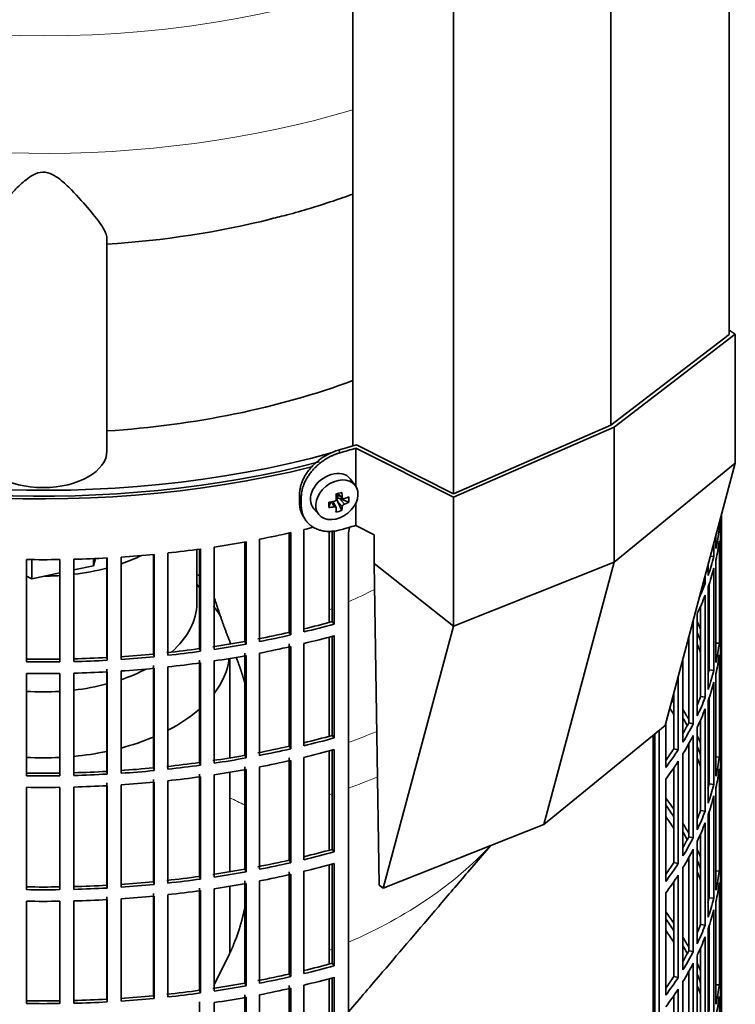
# Model space of a CAD drawing. Header units: millimetres. Extents: x 431 to 1322, y -2196 to 1777.
# Tile 7 of 31: x 1168 to 1319, y -1992 to -1783. Entities that reach past the tile are written whole.
import ezdxf

# ---------------------------------------------------------------- set-up
doc = ezdxf.new("R2010")
doc.units = ezdxf.units.MM
for name, color, linetype in [('M5X8_UNI7687', 7, 'Continuous'), ('MID_344-5', 7, 'Continuous'), ('VSI184-254_GIUNT', 7, 'Continuous'), ('VSI344-454_FILTR', 7, 'Continuous'), ('VSI344-454_SUPPO', 7, 'Continuous'), ('VSI344-454_TERMI', 7, 'Continuous'), ('VSI344_DIFFUSORE', 7, 'Continuous')]:
    doc.layers.add(name, color=color, linetype=linetype)

# ---------------------------------------------------------------- blocks, each defined once
blk = doc.blocks.new('SE4')
at = {"layer": 'M5X8_UNI7687', "color": 7, "linetype": 'Continuous', "lineweight": 35}
for p, q in [((1238.99, -1881.99), (1237.99, -1880.64)), ((1235.18, -1883.71), (1236.35, -1884.71)), ((1235.26, -1883.77), (1235.26, -1884.65)), ((1233.39, -1886.66), (1233.75, -1885.48)), ((1234.92, -1886.65), (1234.22, -1885.4)), ((1236.14, -1887.26), (1235.23, -1885.29)), ((1237.63, -1885.52), (1235.68, -1884.76)), ((1230.22, -1886.92), (1231.32, -1888.18))]:
    blk.add_line(p, q, dxfattribs=at)
at = {"layer": 'M5X8_UNI7687', "color": 4, "linetype": 'Continuous', "lineweight": 9}
for p, q in [((1235.31, -1883.67), (1236.24, -1884.47)), ((1234.5, -1886.5), (1233.91, -1885.45)), ((1236.24, -1886.44), (1235.23, -1885.29)), ((1235.68, -1884.76), (1236.69, -1885.91))]:
    blk.add_line(p, q, dxfattribs=at)
at = {"layer": 'M5X8_UNI7687', "color": 7, "linetype": 'Continuous', "lineweight": 35}
for centre, major_axis, ratio, start_param, end_param in [((1234.03, -1883.69), (3.89, 3.14), 0.739997, 0, 3.172175), ((1234.03, -1883.69), (3.89, 3.14), 0.739997, 6.252603, 6.283185), ((1232.35, -1884.11), (8.97, 2.29), 0.035701, -1.293098, -1.143406), ((1231.56, -1880.42), (2.06, -9.79), 0.279258, 1.046834, 1.161394), ((1231.28, -1880.49), (3.16, -9.49), 0.408248, 1.007206, 1.121766), ((1231.42, -1880.58), (9.99, 0.43), 0.510658, -1.036687, -0.922127), ((1229.57, -1882.35), (6.65, -6.44), 0.71261, 0.529363, 0.679055), ((1231.42, -1880.58), (9.99, 0.43), 0.510658, -1.393505, -1.278945), ((1235.12, -1880.86), (-1.01, -9.2), 0.152739, -1.021742, -0.87205), ((1231.42, -1880.33), (9.99, -0.48), 0.639648, -1.340934, -1.226375), ((1235.49, -1884.95), (0.391, 0.312), 0.744948, 1.56038, 2.087178), ((1235.69, -1885.17), (-0.449, 0.845), 0.482969, 0.934611, 1.452812), ((1235.69, -1885.17), (-0.837, 0.408), 0.40333, 4.914112, 5.432313), ((1231.28, -1880.49), (3.16, -9.49), 0.408248, 0.650389, 0.764948), ((1231.42, -1880.33), (9.99, -0.48), 0.639648, -0.984117, -0.869557), ((1231.56, -1880.42), (2.06, -9.79), 0.279258, 0.690017, 0.804576), ((1232.35, -1879.1), (7.61, -5.28), 0.901051, 5.557555, 5.707247)]:
    blk.add_ellipse(centre, major_axis=major_axis, ratio=ratio, start_param=start_param, end_param=end_param, dxfattribs=at)
blk.add_ellipse((1235.09, -1885), major_axis=(-3.84, -3.1), ratio=0.739997, dxfattribs=at)
for points in [[(1236.24, -1884.47), (1236.24, -1884.49), (1236.24, -1884.51), (1236.25, -1884.55), (1236.27, -1884.59), (1236.28, -1884.62), (1236.3, -1884.66), (1236.33, -1884.69), (1236.35, -1884.71), (1236.38, -1884.73), (1236.42, -1884.75), (1236.45, -1884.77), (1236.49, -1884.77), (1236.53, -1884.78), (1236.57, -1884.78), (1236.61, -1884.78), (1236.65, -1884.77), (1236.68, -1884.76), (1236.69, -1884.76)], [(1234.5, -1885.34), (1234.52, -1885.34), (1234.55, -1885.33), (1234.6, -1885.32), (1234.64, -1885.3), (1234.68, -1885.28), (1234.72, -1885.25), (1234.76, -1885.22), (1234.8, -1885.19), (1234.83, -1885.15), (1234.86, -1885.11), (1234.89, -1885.07), (1234.91, -1885.03), (1234.93, -1884.99), (1234.94, -1884.95), (1234.95, -1884.91), (1234.95, -1884.86), (1234.95, -1884.83), (1234.95, -1884.82)], [(1234.95, -1886.79), (1234.95, -1886.78), (1234.95, -1886.75), (1234.95, -1886.72), (1234.94, -1886.68), (1234.93, -1886.65), (1234.91, -1886.63), (1234.89, -1886.6), (1234.86, -1886.57), (1234.83, -1886.55), (1234.8, -1886.53), (1234.76, -1886.52), (1234.72, -1886.51), (1234.68, -1886.5), (1234.64, -1886.5), (1234.6, -1886.49), (1234.55, -1886.5), (1234.52, -1886.5), (1234.5, -1886.5)], [(1236.69, -1885.91), (1236.68, -1885.92), (1236.65, -1885.93), (1236.61, -1885.95), (1236.57, -1885.98), (1236.53, -1886), (1236.49, -1886.03), (1236.45, -1886.06), (1236.42, -1886.1), (1236.38, -1886.13), (1236.35, -1886.17), (1236.33, -1886.21), (1236.3, -1886.25), (1236.28, -1886.29), (1236.27, -1886.33), (1236.25, -1886.36), (1236.24, -1886.4), (1236.24, -1886.43), (1236.24, -1886.44)]]:
    blk.add_open_spline(points, degree=3, dxfattribs=at)
at = {"layer": 'MID_344-5', "color": 7, "linetype": 'Continuous', "lineweight": 35}
for p, q in [((1318.09, -1850.04), (1318.09, -967.55)), ((1293.03, -1869.24), (1293.03, -986.51)), ((1238.48, -990.83), (1238.48, -1873.63)), ((1259.77, -1883.71), (1259.77, -1000.98))]:
    blk.add_line(p, q, dxfattribs=at)
at = {"layer": 'VSI184-254_GIUNT', "color": 7, "linetype": 'Continuous', "lineweight": 35}
for p, q in [((1205.46, -1906.88), (1205.46, -1895.52)), ((1206.02, -1903.6), (1205.46, -1902.87)), ((1212.46, -1939.59), (1212.46, -1918.55)), ((1212.46, -1963.68), (1212.46, -1942.64)), ((1212.46, -1980.74), (1212.46, -1966.73))]:
    blk.add_line(p, q, dxfattribs=at)
for centre, major_axis, start_param, end_param in [((1172.96, -1882.38), (-32.5, 0), -4.180525, -4.017085), ((1172.96, -1882.38), (-32.5, 0), 1.577864, 1.67924), ((1172.96, -1882.38), (-32.5, 0), 1.772095, 1.997343), ((1172.96, -1906.88), (-32.5, 0), 2.557531, 3.141593), ((1172.96, -1916.78), (39.5, 0), 0.310962, 0.420534), ((1172.96, -1916.78), (39.5, 0), 5.869049, 6.204321), ((1172.96, -1906.88), (-32.5, 0), -4.180525, -3.976979), ((1172.96, -1906.88), (-32.5, 0), 1.772095, 1.997343), ((1172.96, -1906.88), (-32.5, 0), 1.462353, 1.67924), ((1172.96, -1916.78), (39.5, 0), -0.839288, -0.579133), ((1172.96, -1916.78), (39.5, 0), -1.14036, -0.9396), ((1172.96, -1916.78), (39.5, 0), 4.877649, 5.059742), ((1172.96, -1916.78), (39.5, 0), 4.62322, 4.801558)]:
    blk.add_ellipse(centre, major_axis=major_axis, ratio=0.57735, start_param=start_param, end_param=end_param, dxfattribs=at)
at = {"layer": 'VSI344-454_FILTR', "color": 7, "linetype": 'Continuous', "lineweight": 35}
for p, q in [((1229.74, -1878.05), (1229.74, -1878.05)), ((1316.46, -2034.66), (1316.46, -1888.16)), ((1316.46, -1909.58), (1316.46, -1888.19)), ((1316, -1891.27), (1316, -1889.89)), ((1316.21, -1889.55), (1316.21, -1889.11)), ((1224.99, -1913.05), (1224.99, -1892.03)), ((1225.33, -1913.59), (1225.33, -1891.95)), ((1228.1, -1912.95), (1228.1, -1891.31)), ((1234.12, -1910.77), (1234.12, -1891.53)), ((1234.53, -1911.29), (1234.53, -1891.49)), ((1237.55, -2113.54), (1237.55, -1892.27)), ((1315.27, -1895.31), (1315.27, -1892.63)), ((1315.64, -1891.25), (1316, -1891.27)), ((1316.21, -1913.64), (1316.21, -1892)), ((1215.61, -1914.96), (1215.61, -1893.92)), ((1215.89, -1915.51), (1215.89, -1893.88)), ((1218.72, -1914.98), (1218.72, -1893.34)), ((1314.85, -1897.01), (1314.85, -1894.18)), ((1316, -1915.35), (1316, -1893.72)), ((1196.27, -1917.62), (1196.27, -1896.57)), ((1196.41, -1918.19), (1196.41, -1896.55)), ((1199.35, -1917.89), (1199.35, -1896.26)), ((1206.02, -1916.48), (1206.02, -1895.44)), ((1206.23, -1917.05), (1206.23, -1895.41)), ((1209.12, -1916.63), (1209.12, -1894.99)), ((1314.11, -1896.94), (1314.85, -1897.01)), ((1169.45, -1919.28), (1169.45, -1897.64)), ((1176.48, -1919.28), (1176.48, -1897.64)), ((1179.46, -1919.22), (1179.46, -1897.58)), ((1186.41, -1918.36), (1186.41, -1897.3)), ((1186.48, -1918.94), (1186.48, -1897.3)), ((1189.45, -1918.76), (1189.45, -1897.12)), ((1313.63, -1901.01), (1313.63, -1898.74)), ((1315.27, -1919.39), (1315.27, -1897.76)), ((1313.01, -1902.7), (1313.01, -1901.05)), ((1314.85, -1921.1), (1314.85, -1899.46)), ((1312.59, -1902.64), (1313.01, -1902.7)), ((1313.87, -1921), (1313.87, -1902.77)), ((1313.01, -1926.78), (1313.01, -1905.15)), ((1313.63, -1925.1), (1313.63, -1903.46)), ((1311.31, -1930.72), (1311.31, -1909.09)), ((1312.04, -1926.64), (1312.04, -1907.49)), ((1234.12, -1910.77), (1234.53, -1911.29)), ((1310.49, -1932.38), (1310.49, -1910.74)), ((1316.21, -1909.57), (1316.46, -1909.58)), ((1224.99, -1913.05), (1225.33, -1913.59)), ((1316.46, -1933.66), (1316.46, -1912.03)), ((1215.61, -1914.96), (1215.89, -1915.51)), ((1224.99, -1937.13), (1224.99, -1915.5)), ((1228.1, -1937.03), (1228.1, -1915.4)), ((1234.12, -1934.85), (1234.12, -1913.85)), ((1234.53, -1935.38), (1234.53, -1913.74)), ((1309.53, -1932.2), (1309.53, -1914.02)), ((1315.27, -1915.31), (1316, -1915.35)), ((1196.27, -1917.62), (1196.41, -1918.19)), ((1206.02, -1916.48), (1206.23, -1917.05)), ((1215.61, -1939.04), (1215.61, -1917.41)), ((1218.72, -1939.07), (1218.72, -1917.43)), ((1225.33, -1937.68), (1225.33, -1916.04)), ((1316, -1939.44), (1316, -1917.8)), ((1316.21, -1937.72), (1316.21, -1916.08)), ((1186.41, -1918.36), (1186.48, -1918.94)), ((1206.02, -1940.57), (1206.02, -1918.93)), ((1206.23, -1941.14), (1206.23, -1919.5)), ((1209.12, -1940.72), (1209.12, -1919.08)), ((1215.89, -1939.6), (1215.89, -1917.96)), ((1308.31, -1936.24), (1308.31, -1918.58)), ((1169.45, -1943.37), (1169.45, -1921.73)), ((1176.48, -1943.37), (1176.48, -1921.73)), ((1179.46, -1943.31), (1179.46, -1921.67)), ((1186.41, -1942.45), (1186.41, -1920.81)), ((1186.48, -1943.02), (1186.48, -1921.39)), ((1189.45, -1942.84), (1189.45, -1921.21)), ((1196.27, -1941.71), (1196.27, -1920.07)), ((1196.41, -1942.28), (1196.41, -1920.64)), ((1199.35, -1941.98), (1199.35, -1920.34)), ((1313.87, -1921), (1314.85, -1921.1)), ((1315.27, -1943.48), (1315.27, -1921.84)), ((1307.29, -1937.86), (1307.29, -1922.39)), ((1314.85, -1945.19), (1314.85, -1923.55)), ((1306.36, -1937.64), (1306.36, -1925.85)), ((1312.04, -1926.64), (1313.01, -1926.78)), ((1313.63, -1949.18), (1313.63, -1927.55)), ((1313.87, -1945.08), (1313.87, -1926.86)), ((1313.01, -1950.87), (1313.01, -1929.23)), ((1304.66, -1941.62), (1304.66, -1932.23)), ((1309.53, -1932.2), (1310.49, -1932.38)), ((1312.04, -1950.73), (1312.04, -1931.58)), ((1302.37, -2074), (1302.37, -1934.49)), ((1303.28, -2074.25), (1303.28, -1933.75)), ((1311.31, -1954.81), (1311.31, -1933.17)), ((1316.21, -1933.66), (1316.46, -1933.66)), ((1234.12, -1934.85), (1234.53, -1935.38)), ((1309.53, -1956.29), (1309.53, -1936.6)), ((1310.49, -1956.47), (1310.49, -1934.83)), ((1316.46, -1957.75), (1316.46, -1936.11)), ((1224.99, -1937.13), (1225.33, -1937.68)), ((1234.12, -1958.94), (1234.12, -1937.94)), ((1234.53, -1959.47), (1234.53, -1937.83)), ((1306.36, -1937.64), (1307.29, -1937.86)), ((1206.02, -1940.57), (1206.23, -1941.14)), ((1215.61, -1939.04), (1215.89, -1939.6)), ((1224.99, -1961.22), (1224.99, -1939.58)), ((1225.33, -1961.76), (1225.33, -1940.13)), ((1228.1, -1961.12), (1228.1, -1939.48)), ((1307.29, -1961.95), (1307.29, -1940.31)), ((1308.31, -1960.33), (1308.31, -1938.69)), ((1315.27, -1939.4), (1316, -1939.44)), ((1316.21, -1961.81), (1316.21, -1940.17)), ((1186.41, -1942.45), (1186.48, -1943.02)), ((1196.27, -1941.71), (1196.41, -1942.28)), ((1215.61, -1963.13), (1215.61, -1941.49)), ((1215.89, -1963.69), (1215.89, -1942.05)), ((1218.72, -1963.15), (1218.72, -1941.52)), ((1306.36, -1961.73), (1306.36, -1941.7)), ((1316, -1963.53), (1316, -1941.89)), ((1186.41, -1966.53), (1186.41, -1944.9)), ((1196.27, -1965.79), (1196.27, -1944.16)), ((1196.41, -1966.37), (1196.41, -1944.73)), ((1199.35, -1966.07), (1199.35, -1944.43)), ((1206.02, -1964.66), (1206.02, -1943.02)), ((1206.23, -1965.22), (1206.23, -1943.58)), ((1209.12, -1964.81), (1209.12, -1943.17)), ((1304.66, -1965.71), (1304.66, -1944.07)), ((1169.45, -1967.45), (1169.45, -1945.82)), ((1176.48, -1967.45), (1176.48, -1945.82)), ((1179.46, -1967.39), (1179.46, -1945.76)), ((1186.48, -1967.11), (1186.48, -1945.47)), ((1189.45, -1966.93), (1189.45, -1945.29)), ((1313.87, -1945.08), (1314.85, -1945.19)), ((1315.27, -1967.57), (1315.27, -1945.93)), ((1314.85, -1969.27), (1314.85, -1947.63)), ((1312.04, -1950.73), (1313.01, -1950.87)), ((1313.87, -1969.17), (1313.87, -1950.94)), ((1313.63, -1973.27), (1313.63, -1951.63)), ((1313.01, -1974.96), (1313.01, -1953.32)), ((1309.53, -1956.29), (1310.49, -1956.47)), ((1311.31, -1978.9), (1311.31, -1957.26)), ((1312.04, -1974.82), (1312.04, -1955.67)), ((1234.12, -1958.94), (1234.53, -1959.47)), ((1310.49, -1980.55), (1310.49, -1958.92)), ((1316.21, -1957.75), (1316.46, -1957.75)), ((1224.99, -1961.22), (1225.33, -1961.76)), ((1309.53, -1980.37), (1309.53, -1960.69)), ((1316.46, -1981.84), (1316.46, -1960.2)), ((1215.61, -1963.13), (1215.89, -1963.69)), ((1224.99, -1985.31), (1224.99, -1963.67)), ((1228.1, -1985.21), (1228.1, -1963.57)), ((1234.12, -1983.03), (1234.12, -1962.03)), ((1234.53, -1983.55), (1234.53, -1961.92)), ((1306.36, -1961.73), (1307.29, -1961.95)), ((1308.31, -1984.41), (1308.31, -1962.78)), ((1315.27, -1963.48), (1316, -1963.53)), ((1206.02, -1964.66), (1206.23, -1965.22)), ((1215.61, -1987.22), (1215.61, -1965.58)), ((1218.72, -1987.24), (1218.72, -1965.6)), ((1225.33, -1985.85), (1225.33, -1964.21)), ((1307.29, -1986.03), (1307.29, -1964.4)), ((1316.21, -1985.9), (1316.21, -1964.26)), ((1186.41, -1966.53), (1186.48, -1967.11)), ((1196.27, -1965.79), (1196.41, -1966.37)), ((1206.02, -1988.74), (1206.02, -1967.11)), ((1206.23, -1989.31), (1206.23, -1967.67)), ((1209.12, -1988.89), (1209.12, -1967.25)), ((1215.89, -1987.77), (1215.89, -1966.14)), ((1306.36, -1985.82), (1306.36, -1965.78)), ((1316, -1987.61), (1316, -1965.98)), ((1169.45, -1991.54), (1169.45, -1969.9)), ((1176.48, -1991.54), (1176.48, -1969.9)), ((1179.46, -1991.48), (1179.46, -1969.84)), ((1186.41, -1990.62), (1186.41, -1968.98)), ((1186.48, -1991.2), (1186.48, -1969.56)), ((1189.45, -1991.02), (1189.45, -1969.38)), ((1196.27, -1989.88), (1196.27, -1968.24)), ((1196.41, -1990.45), (1196.41, -1968.81)), ((1199.35, -1990.15), (1199.35, -1968.52)), ((1304.66, -1989.8), (1304.66, -1968.16)), ((1313.87, -1969.17), (1314.85, -1969.27)), ((1314.85, -1993.36), (1314.85, -1971.72)), ((1315.27, -1991.65), (1315.27, -1970.02)), ((1312.04, -1974.82), (1313.01, -1974.96)), ((1313.63, -1997.36), (1313.63, -1975.72)), ((1313.87, -1993.26), (1313.87, -1975.03)), ((1313.01, -1999.04), (1313.01, -1977.41)), ((1312.04, -1998.9), (1312.04, -1979.75)), ((1309.53, -1980.37), (1310.49, -1980.55)), ((1311.31, -2002.98), (1311.31, -1981.35)), ((1316.21, -1981.83), (1316.46, -1981.84)), ((1234.12, -1983.03), (1234.53, -1983.55)), ((1310.49, -2004.64), (1310.49, -1983)), ((1316.46, -2005.92), (1316.46, -1984.29)), ((1224.99, -1985.31), (1225.33, -1985.85)), ((1234.12, -2007.11), (1234.12, -1986.11)), ((1234.53, -2007.64), (1234.53, -1986)), ((1306.36, -1985.82), (1307.29, -1986.03)), ((1309.53, -2004.46), (1309.53, -1984.77)), ((1215.61, -1987.22), (1215.89, -1987.77)), ((1224.99, -2009.39), (1224.99, -1987.76)), ((1225.33, -2009.94), (1225.33, -1988.3)), ((1228.1, -2009.29), (1228.1, -1987.66)), ((1307.29, -2010.12), (1307.29, -1988.48)), ((1308.31, -2008.5), (1308.31, -1986.86)), ((1315.27, -1987.57), (1316, -1987.61)), ((1316.21, -2009.98), (1316.21, -1988.34)), ((1186.41, -1990.62), (1186.48, -1991.2)), ((1196.27, -1989.88), (1196.41, -1990.45)), ((1206.02, -1988.74), (1206.23, -1989.31)), ((1215.61, -2011.3), (1215.61, -1989.67)), ((1215.89, -2011.86), (1215.89, -1990.22)), ((1218.72, -2011.33), (1218.72, -1989.69)), ((1306.36, -2009.9), (1306.36, -1989.87)), ((1316, -2011.7), (1316, -1990.06)), ((1206.02, -2012.83), (1206.02, -1991.19)), ((1209.12, -2012.98), (1209.12, -1991.34))]:
    blk.add_line(p, q, dxfattribs=at)
for centre, radius, start, end in [((1172.96, -1649.17), 248.5, 269.189, 270.811), ((1172.96, -1671.96), 246.77, 269.1833, 270.8167), ((1172.96, -1670.81), 248.5, 269.189, 270.811), ((1172.96, -1673.26), 248.5, 269.189, 270.811), ((1172.96, -1696.05), 246.77, 269.1833, 270.8167), ((1172.96, -1694.89), 248.5, 269.189, 270.811), ((1172.96, -1697.34), 248.5, 269.189, 270.811), ((1172.96, -1720.13), 246.77, 269.1833, 270.8167), ((1172.96, -1718.98), 248.5, 269.189, 270.811), ((1172.96, -1721.43), 248.5, 269.189, 270.811), ((1172.96, -1744.22), 246.77, 269.1833, 270.8167), ((1172.96, -1743.07), 248.5, 269.189, 270.811)]:
    blk.add_arc(centre, radius, start, end, dxfattribs=at)
for centre, major_axis, start_param, end_param in [((1172.96, -1801.96), (143.5, 0), 2.974441, 5.119162), ((1172.96, -1801.96), (142.5, 0), 3.141593, 5.134734), ((1172.96, -1887.08), (143.5, 0), 6.223771, 6.269479), ((1172.96, -1884.63), (143.5, 0), -0.059414, -0.051136), ((1172.96, -1814.82), (143.5, 0), -1.246245, -1.197216), ((1172.96, -1814.82), (143.5, 0), -1.176432, -1.161145), ((1172.96, -1884.63), (143.5, 0), -0.129227, -0.080212), ((1172.96, -1814.82), (143.5, 0), -1.316058, -1.267029), ((1172.96, -1887.08), (143.5, 0), -0.129227, -0.080212), ((1172.96, -1814.82), (143.5, 0), -1.455685, -1.406655), ((1172.96, -1814.82), (143.5, 0), -1.385871, -1.336842), ((1172.96, -1884.63), (143.5, 0), -0.199041, -0.150025), ((1172.96, -1814.82), (143.5, 0), 4.757688, 4.806717), ((1172.96, -1980.98), (142.5, 0), 1.33667, 1.340701), ((1172.96, -1887.08), (143.5, 0), -0.199041, -0.150025), ((1172.96, -1884.63), (143.5, 0), -0.255831, -0.219838), ((1172.96, -1887.08), (143.5, 0), -0.268854, -0.219838), ((1172.96, -1836.46), (142.5, 0), -1.17351, -1.127231), ((1172.96, -1836.46), (143.5, 0), -1.176432, -1.127403), ((1172.96, -1887.08), (143.5, 0), -0.292688, -0.289652), ((1172.96, -1932.8), (143.5, 0), 0.248961, 0.268854), ((1172.96, -1908.72), (143.5, 0), 6.223771, 6.272786), ((1172.96, -1836.46), (142.5, 0), -1.246417, -1.197044), ((1172.96, -1836.46), (143.5, 0), -1.246245, -1.197216), ((1172.96, -1932.8), (142.5, 0), 0.219666, 0.24208), ((1172.96, -1911.17), (143.5, 0), 6.223771, 6.272786), ((1172.96, -1836.46), (142.5, 0), -1.31623, -1.266857), ((1172.96, -1836.46), (143.5, 0), -1.316058, -1.267029), ((1172.96, -1838.91), (143.5, 0), -1.176432, -1.127403), ((1172.96, -1935.25), (142.5, 0), 0.219666, 0.24208), ((1172.96, -1908.72), (143.5, 0), -0.129227, -0.080212), ((1172.96, -1836.46), (142.5, 0), -1.455857, -1.406483), ((1172.96, -1836.46), (142.5, 0), -1.386044, -1.33667), ((1172.96, -1836.46), (143.5, 0), -1.385871, -1.336842), ((1172.96, -1838.91), (143.5, 0), -1.246245, -1.197216), ((1172.96, -1932.8), (143.5, 0), 0.190538, 0.199041), ((1172.96, -1911.17), (143.5, 0), -0.129227, -0.080212), ((1172.96, -1836.46), (142.5, 0), 4.757515, 4.806889), ((1172.96, -1836.46), (143.5, 0), 4.757688, 4.806717), ((1172.96, -1836.46), (143.5, 0), -1.455685, -1.406655), ((1172.96, -1838.91), (143.5, 0), -1.385871, -1.336842), ((1172.96, -1838.91), (143.5, 0), -1.316058, -1.267029), ((1172.96, -1932.8), (142.5, 0), 0.149853, 0.160574), ((1172.96, -1838.91), (143.5, 0), 4.757688, 4.806717), ((1172.96, -1838.91), (143.5, 0), -1.455685, -1.406655), ((1172.96, -1908.72), (142.5, 0), -0.161977, -0.149853), ((1172.96, -1908.72), (143.5, 0), -0.199041, -0.150025), ((1172.96, -1911.17), (143.5, 0), -0.199041, -0.150025), ((1172.96, -1956.89), (142.5, 0), 0.359293, 0.367215), ((1172.96, -1908.72), (142.5, 0), -0.24208, -0.219666), ((1172.96, -1908.72), (143.5, 0), -0.268854, -0.219838), ((1172.96, -1959.34), (142.5, 0), 0.359293, 0.376293), ((1172.96, -1956.89), (143.5, 0), 0.312025, 0.338667), ((1172.96, -1911.17), (143.5, 0), -0.268854, -0.219838), ((1172.96, -1956.89), (142.5, 0), 0.297119, 0.318145), ((1172.96, -1908.72), (142.5, 0), -0.318145, -0.28948), ((1172.96, -1908.72), (143.5, 0), -0.338667, -0.289652), ((1172.96, -1932.8), (143.5, 0), 6.223771, 6.272786), ((1172.96, -1860.54), (142.5, 0), -1.17351, -1.127231), ((1172.96, -1860.54), (143.5, 0), -1.176432, -1.127403), ((1172.96, -1911.17), (143.5, 0), -0.338667, -0.289652), ((1172.96, -1956.89), (143.5, 0), 0.248961, 0.268854), ((1172.96, -1935.25), (143.5, 0), 6.223771, 6.272786), ((1172.96, -1860.54), (142.5, 0), -1.246417, -1.197044), ((1172.96, -1860.54), (143.5, 0), -1.246245, -1.197216), ((1172.96, -1862.99), (143.5, 0), -1.176432, -1.127403), ((1172.96, -1908.72), (142.5, 0), -0.39195, -0.359293), ((1172.96, -1908.72), (143.5, 0), -0.40848, -0.359465), ((1172.96, -1956.89), (142.5, 0), 0.219666, 0.24208), ((1172.96, -1860.54), (142.5, 0), -1.386044, -1.33667), ((1172.96, -1860.54), (142.5, 0), -1.31623, -1.266857), ((1172.96, -1860.54), (143.5, 0), -1.316058, -1.267029), ((1172.96, -1862.99), (143.5, 0), -1.246245, -1.197216), ((1172.96, -1911.17), (143.5, 0), -0.40848, -0.359465), ((1172.96, -1959.34), (142.5, 0), 0.219666, 0.24208), ((1172.96, -1956.89), (143.5, 0), 0.190538, 0.199041), ((1172.96, -1932.8), (143.5, 0), -0.129227, -0.080212), ((1172.96, -1860.54), (142.5, 0), 4.757515, 4.806889), ((1172.96, -1860.54), (142.5, 0), -1.455857, -1.406483), ((1172.96, -1860.54), (143.5, 0), -1.455685, -1.406655), ((1172.96, -1860.54), (143.5, 0), -1.385871, -1.336842), ((1172.96, -1862.99), (143.5, 0), -1.316058, -1.267029), ((1172.96, -1935.25), (143.5, 0), -0.129227, -0.080212), ((1172.96, -1860.54), (143.5, 0), 4.757688, 4.806717), ((1172.96, -1862.99), (143.5, 0), -1.455685, -1.406655), ((1172.96, -1862.99), (143.5, 0), -1.385871, -1.336842), ((1172.96, -1956.89), (142.5, 0), 0.149853, 0.160574), ((1172.96, -1862.99), (143.5, 0), 4.757688, 4.806717), ((1172.96, -1932.8), (142.5, 0), -0.161977, -0.149853), ((1172.96, -1932.8), (143.5, 0), -0.199041, -0.150025), ((1172.96, -1980.98), (143.5, 0), 0.37741, 0.40848), ((1172.96, -1935.25), (143.5, 0), -0.199041, -0.150025), ((1172.96, -1980.98), (142.5, 0), 0.359293, 0.39195), ((1172.96, -1932.8), (142.5, 0), -0.24208, -0.219666), ((1172.96, -1932.8), (143.5, 0), -0.268854, -0.219838), ((1172.96, -1983.43), (142.5, 0), 0.359293, 0.39195), ((1172.96, -1980.98), (143.5, 0), 0.312025, 0.338667), ((1172.96, -1980.98), (142.5, 0), 0.297119, 0.318145), ((1172.96, -1935.25), (143.5, 0), -0.268854, -0.219838), ((1172.96, -1932.8), (142.5, 0), -0.318145, -0.28948), ((1172.96, -1932.8), (143.5, 0), -0.338667, -0.289652), ((1172.96, -1884.63), (142.5, 0), -1.17351, -1.127231), ((1172.96, -1884.63), (143.5, 0), -1.176432, -1.127403), ((1172.96, -1935.25), (143.5, 0), -0.338667, -0.289652), ((1172.96, -1980.98), (143.5, 0), 0.248961, 0.268854), ((1172.96, -1956.89), (143.5, 0), 6.223771, 6.272786), ((1172.96, -1884.63), (142.5, 0), -1.246417, -1.197044), ((1172.96, -1980.98), (142.5, 0), 0.219666, 0.24208), ((1172.96, -1959.34), (143.5, 0), 6.223771, 6.272786), ((1172.96, -1884.63), (142.5, 0), -1.31623, -1.266857), ((1172.96, -1884.63), (143.5, 0), -1.246245, -1.197216), ((1172.96, -1887.08), (143.5, 0), -1.176432, -1.127403), ((1172.96, -1932.8), (142.5, 0), -0.39195, -0.359293), ((1172.96, -1932.8), (143.5, 0), -0.40848, -0.359465), ((1172.96, -1956.89), (143.5, 0), -0.129227, -0.080212), ((1172.96, -1884.63), (142.5, 0), -1.386044, -1.33667), ((1172.96, -1884.63), (143.5, 0), -1.385871, -1.336842), ((1172.96, -1884.63), (143.5, 0), -1.316058, -1.267029), ((1172.96, -1887.08), (143.5, 0), -1.246245, -1.197216), ((1172.96, -1935.25), (143.5, 0), -0.40848, -0.359465), ((1172.96, -1983.43), (142.5, 0), 0.219666, 0.24208), ((1172.96, -1980.98), (143.5, 0), 0.190538, 0.199041), ((1172.96, -1884.63), (142.5, 0), 4.757515, 4.806889), ((1172.96, -1884.63), (143.5, 0), 4.757688, 4.806717), ((1172.96, -1884.63), (142.5, 0), -1.455857, -1.406483), ((1172.96, -1884.63), (143.5, 0), -1.455685, -1.406655), ((1172.96, -1887.08), (143.5, 0), -1.385871, -1.336842), ((1172.96, -1887.08), (143.5, 0), -1.316058, -1.267029), ((1172.96, -1980.98), (142.5, 0), 0.149853, 0.160574), ((1172.96, -1959.34), (143.5, 0), -0.129227, -0.080212), ((1172.96, -1887.08), (143.5, 0), 4.757688, 4.806717), ((1172.96, -1887.08), (143.5, 0), -1.455685, -1.406655), ((1172.96, -1956.89), (142.5, 0), -0.161977, -0.149853), ((1172.96, -1956.89), (143.5, 0), -0.199041, -0.150025), ((1172.96, -1959.34), (143.5, 0), -0.199041, -0.150025), ((1172.96, -2005.06), (143.5, 0), 0.37741, 0.40848), ((1172.96, -2005.06), (142.5, 0), 0.359293, 0.39195), ((1172.96, -2007.51), (142.5, 0), 0.359293, 0.39195), ((1172.96, -1956.89), (142.5, 0), -0.24208, -0.219666), ((1172.96, -1956.89), (143.5, 0), -0.268854, -0.219838), ((1172.96, -2005.06), (143.5, 0), 0.312025, 0.338667), ((1172.96, -1959.34), (143.5, 0), -0.268854, -0.219838), ((1172.96, -2005.06), (142.5, 0), 0.297119, 0.318145), ((1172.96, -1956.89), (142.5, 0), -0.318145, -0.28948), ((1172.96, -1956.89), (143.5, 0), -0.338667, -0.289652), ((1172.96, -1980.98), (143.5, 0), 6.223771, 6.272786), ((1172.96, -1908.72), (142.5, 0), -1.17351, -1.127231), ((1172.96, -1908.72), (143.5, 0), -1.176432, -1.127403), ((1172.96, -1959.34), (143.5, 0), -0.338667, -0.289652), ((1172.96, -2005.06), (143.5, 0), 0.248961, 0.268854), ((1172.96, -1983.43), (143.5, 0), 6.223771, 6.272786), ((1172.96, -1908.72), (142.5, 0), -1.246417, -1.197044), ((1172.96, -1908.72), (143.5, 0), -1.246245, -1.197216), ((1172.96, -1911.17), (143.5, 0), -1.176432, -1.127403), ((1172.96, -1956.89), (142.5, 0), -0.39195, -0.359293), ((1172.96, -1956.89), (143.5, 0), -0.40848, -0.359465), ((1172.96, -2005.06), (142.5, 0), 0.219666, 0.24208), ((1172.96, -1908.72), (142.5, 0), -1.31623, -1.266857), ((1172.96, -1908.72), (143.5, 0), -1.316058, -1.267029), ((1172.96, -1911.17), (143.5, 0), -1.246245, -1.197216), ((1172.96, -1959.34), (143.5, 0), -0.40848, -0.359465), ((1172.96, -2007.51), (142.5, 0), 0.219666, 0.24208), ((1172.96, -1980.98), (143.5, 0), -0.129227, -0.080212), ((1172.96, -1908.72), (142.5, 0), 4.757515, 4.806889), ((1172.96, -1908.72), (142.5, 0), -1.455857, -1.406483), ((1172.96, -1908.72), (143.5, 0), -1.455685, -1.406655), ((1172.96, -1908.72), (142.5, 0), -1.386044, -1.33667), ((1172.96, -1908.72), (143.5, 0), -1.385871, -1.336842), ((1172.96, -1911.17), (143.5, 0), -1.316058, -1.267029), ((1172.96, -2005.06), (143.5, 0), 0.190538, 0.199041), ((1172.96, -1983.43), (143.5, 0), -0.129227, -0.080212), ((1172.96, -1908.72), (143.5, 0), 4.757688, 4.806717)]:
    blk.add_ellipse(centre, major_axis=major_axis, ratio=0.57735, start_param=start_param, end_param=end_param, dxfattribs=at)
blk.add_open_spline([(1237.55, -1892.27), (1237.55, -1892.21), (1237.56, -1892.09), (1237.57, -1891.91), (1237.59, -1891.73), (1237.62, -1891.54), (1237.66, -1891.36), (1237.7, -1891.17), (1237.76, -1890.99), (1237.8, -1890.86), (1237.83, -1890.79), (1237.83, -1890.78)], degree=3, knots=[0, 0, 0, 0, 0.027983, 0.0557899, 0.0834734, 0.1110867, 0.1386835, 0.1663177, 0.1940428, 0.2219119, 0.2249378, 0.2249378, 0.2249378, 0.2249378], dxfattribs=at)
at = {"layer": 'VSI344-454_SUPPO', "color": 7, "linetype": 'Continuous', "lineweight": 35}
for p, q in [((1233.44, -1910.95), (1233.44, -1891.59)), ((1170.56, -1901.7), (1170.56, -1897.66)), ((1179.46, -1899.83), (1183.58, -1898.96)), ((1183.58, -1898.96), (1184.05, -1897.42)), ((1183.58, -1898.96), (1183.58, -1897.44)), ((1169.45, -1901.16), (1170.56, -1901.7)), ((1170.56, -1901.7), (1176.48, -1900.46)), ((1233.44, -1935.04), (1233.44, -1914.04)), ((1301.99, -2078.15), (1301.99, -1934.8)), ((1233.44, -1959.12), (1233.44, -1938.12)), ((1262.79, -1963.75), (1267.56, -1958.17)), ((1233.44, -1983.21), (1233.44, -1962.21)), ((1209.12, -1987.56), (1212.35, -1981.04)), ((1233.44, -2007.3), (1233.44, -1986.3))]:
    blk.add_line(p, q, dxfattribs=at)
blk.add_ellipse((1172.96, -1800.73), major_axis=(142.5, 0), ratio=0.57735, start_param=3.023053, end_param=5.154363, dxfattribs=at)
at = {"layer": 'VSI344-454_SUPPO', "color": 4, "linetype": 'Continuous', "lineweight": 9}
for centre, major_axis, start_param, end_param in [((1172.96, -1857.31), (106.99, 0), -0.922642, -0.855927), ((1172.96, -1857.31), (106.99, 0), -0.96998, -0.962313), ((1172.96, -1876.55), (122, 0), -1.012881, -0.953776), ((1172.96, -1886.22), (122, 0), -1.012881, -0.952299), ((1172.96, -1976.78), (63.54, 0), 0.834953, 0.899918), ((1172.96, -1886.22), (122, 0), -1.052104, -1.045723), ((1172.96, -1929.49), (106.8, 0), 5.361828, 5.798996), ((1172.96, -1929.49), (106.8, 0), -0.968818, -0.961131)]:
    blk.add_ellipse(centre, major_axis=major_axis, ratio=0.57735, start_param=start_param, end_param=end_param, dxfattribs=at)
at = {"layer": 'VSI344-454_SUPPO', "color": 7, "linetype": 'Continuous', "lineweight": 35}
blk.add_open_spline([(1209.11, -1905.55), (1210.75, -1910.76), (1212.64, -1915.5)], degree=2, dxfattribs=at)
for points, degree, knots in [([(1213.77, -1918.26), (1214.54, -1920.22), (1215.2, -1922.38), (1215.44, -1923.15), (1215.66, -1923.93)], 2, [0.047479, 0.047479, 0.047479, 0.25, 0.25, 0.3209851, 0.3209851, 0.3209851]), ([(1237.55, -1993.31), (1239.92, -1990.55), (1246.08, -1983.33), (1254.52, -1973.45), (1260.69, -1966.22), (1262.79, -1963.75)], 3, [0.1202731, 0.1202731, 0.1202731, 0.1202731, 0.3333333, 0.6666667, 0.8362131, 0.8362131, 0.8362131, 0.8362131]), ([(1215.69, -1971), (1215.25, -1973.04), (1214.71, -1974.87), (1213.69, -1978.34), (1212.35, -1981.04)], 2, [0.6182412, 0.6182412, 0.6182412, 0.75, 0.75, 1, 1, 1])]:
    blk.add_open_spline(points, degree=degree, knots=knots, dxfattribs=at)
at = {"layer": 'VSI344-454_TERMI', "color": 7, "linetype": 'Continuous', "lineweight": 35}
for p, q in [((1318.09, -1850.04), (1293.03, -1869.24)), ((1293.74, -1869.65), (1319.38, -1850.01)), ((1319.38, -1850.01), (1318.09, -1849.16)), ((1319.38, -1877.29), (1319.38, -1850.01)), ((1259.73, -1884.45), (1293.74, -1869.65)), ((1293.03, -1869.24), (1259.77, -1883.71)), ((1293.74, -1898.23), (1293.74, -1869.65)), ((1239.09, -1874.1), (1259.73, -1884.45)), ((1239.09, -1882.14), (1239.09, -1874.1)), ((1259.77, -1883.71), (1239.24, -1873.4)), ((1293.74, -1898.23), (1319.38, -1877.29)), ((1319.38, -1877.29), (1304.52, -1932.73)), ((1227.18, -1883.98), (1227.18, -1885.61)), ((1227.56, -1884.51), (1227.56, -1886.14)), ((1259.73, -1911.73), (1259.73, -1884.45)), ((1239.09, -1890.43), (1239.09, -1885.71)), ((1228.16, -1888.84), (1228.54, -1889.37)), ((1239.09, -1890.43), (1243.01, -1892.39)), ((1243.01, -1898.51), (1243.01, -1892.39)), ((1243.01, -1898.51), (1259.73, -1911.73)), ((1244.05, -1966.53), (1243.01, -1898.51)), ((1259.73, -1911.73), (1293.74, -1898.23)), ((1293.74, -1898.23), (1278.89, -1953.67)), ((1259.73, -1911.73), (1244.87, -1967.17)), ((1304.52, -1932.73), (1278.89, -1953.67)), ((1278.89, -1953.67), (1244.87, -1967.17)), ((1244.87, -1967.17), (1244.05, -1966.53))]:
    blk.add_line(p, q, dxfattribs=at)
at = {"layer": 'VSI344-454_TERMI', "color": 4, "linetype": 'Continuous', "lineweight": 9}
for p, q in [((1235.41, -1874.51), (1235.78, -1875.05)), ((1227.18, -1883.98), (1227.56, -1884.51)), ((1227.56, -1886.14), (1227.18, -1885.61))]:
    blk.add_line(p, q, dxfattribs=at)
at = {"layer": 'VSI344-454_TERMI', "color": 7, "linetype": 'Continuous', "lineweight": 35}
for centre, major_axis, start_param, end_param in [((1172.96, -1799.92), (143.5, 0), -1.120604, -1.090727), ((1172.96, -1799.92), (144.5, 0), -1.121039, -1.095444), ((1172.96, -1816.25), (144.5, 0), -1.121039, -1.095444)]:
    blk.add_ellipse(centre, major_axis=major_axis, ratio=0.57735, start_param=start_param, end_param=end_param, dxfattribs=at)
for points, knots in [([(1227.18, -1883.98), (1227.18, -1883.89), (1227.18, -1883.73), (1227.2, -1883.49), (1227.22, -1883.24), (1227.25, -1883), (1227.29, -1882.75), (1227.34, -1882.5), (1227.4, -1882.25), (1227.46, -1882), (1227.54, -1881.75), (1227.62, -1881.5), (1227.72, -1881.25), (1227.88, -1880.84), (1228.16, -1880.26), (1228.58, -1879.54), (1229.07, -1878.84), (1229.62, -1878.17), (1230.22, -1877.53), (1230.88, -1876.94), (1231.57, -1876.39), (1232.22, -1875.95), (1232.8, -1875.6), (1233.31, -1875.33), (1233.83, -1875.08), (1234.35, -1874.86), (1234.88, -1874.67), (1235.23, -1874.56), (1235.41, -1874.51)], [0, 0, 0, 0, 0.021051, 0.042002, 0.062876, 0.083693, 0.104478, 0.125254, 0.146042, 0.166866, 0.187748, 0.208712, 0.229779, 0.250971, 0.313214, 0.375619, 0.438632, 0.501394, 0.564154, 0.627126, 0.689277, 0.751393, 0.793158, 0.834556, 0.875762, 0.916954, 0.958308, 1, 1, 1, 1]), ([(1235.78, -1875.05), (1235.7, -1875.07), (1235.52, -1875.12), (1235.25, -1875.21), (1234.99, -1875.3), (1234.73, -1875.4), (1234.47, -1875.51), (1234.21, -1875.62), (1233.95, -1875.74), (1233.69, -1875.86), (1233.44, -1876), (1233.18, -1876.14), (1232.93, -1876.28), (1232.52, -1876.54), (1231.95, -1876.92), (1231.26, -1877.47), (1230.6, -1878.07), (1229.99, -1878.7), (1229.44, -1879.38), (1228.95, -1880.08), (1228.53, -1880.8), (1228.22, -1881.46), (1228, -1882.04), (1227.84, -1882.54), (1227.71, -1883.04), (1227.62, -1883.53), (1227.57, -1884.02), (1227.56, -1884.35), (1227.56, -1884.51)], [0, 0, 0, 0, 0.020905, 0.041705, 0.062421, 0.083075, 0.103688, 0.124284, 0.144884, 0.165511, 0.186186, 0.206932, 0.227771, 0.248723, 0.310801, 0.372931, 0.435895, 0.498659, 0.561404, 0.62443, 0.686816, 0.749074, 0.79132, 0.833156, 0.874759, 0.916313, 0.958, 1, 1, 1, 1]), ([(1228.16, -1888.83), (1228.03, -1888.65), (1227.84, -1888.34), (1227.62, -1887.87), (1227.46, -1887.45), (1227.33, -1887.01), (1227.25, -1886.56), (1227.19, -1886.09), (1227.18, -1885.77), (1227.18, -1885.61)], [0.6886313, 0.6886313, 0.6886313, 0.6886313, 0.7490621, 0.7913108, 0.8331485, 0.874754, 0.9163096, 0.957998, 1, 1, 1, 1]), ([(1227.56, -1886.14), (1227.56, -1886.22), (1227.56, -1886.38), (1227.57, -1886.62), (1227.6, -1886.86), (1227.63, -1887.09), (1227.67, -1887.32), (1227.72, -1887.54), (1227.77, -1887.76), (1227.84, -1887.98), (1227.92, -1888.19), (1228, -1888.41), (1228.09, -1888.61), (1228.26, -1888.95), (1228.53, -1889.39), (1228.95, -1889.91), (1229.44, -1890.37), (1229.99, -1890.77), (1230.6, -1891.11), (1231.26, -1891.37), (1231.95, -1891.56), (1232.6, -1891.66), (1233.18, -1891.71), (1233.69, -1891.71), (1234.21, -1891.68), (1234.73, -1891.61), (1235.25, -1891.52), (1235.61, -1891.42), (1235.78, -1891.38)], [0, 0, 0, 0, 0.021051, 0.042001, 0.062873, 0.08369, 0.104474, 0.125249, 0.146036, 0.166859, 0.18774, 0.208703, 0.229768, 0.250959, 0.313199, 0.375603, 0.438616, 0.501374, 0.564129, 0.627102, 0.689223, 0.75131, 0.793093, 0.834507, 0.875728, 0.916932, 0.958298, 1, 1, 1, 1])]:
    blk.add_open_spline(points, degree=3, knots=knots, dxfattribs=at)
at = {"layer": 'VSI344_DIFFUSORE', "color": 7, "linetype": 'Continuous', "lineweight": 35}
blk.add_line((1186.46, -1874.63), (1186.46, -1829.64), dxfattribs=at)
at = {"layer": 'VSI344_DIFFUSORE', "color": 4, "linetype": 'Continuous', "lineweight": 9}
for centre, major_axis, start_param, end_param in [((1172.96, -1708.02), (136.58, 0), 2.761012, 5.212737), ((1172.96, -1729.69), (-142.13, 0), 0.048496, 2.049895)]:
    blk.add_ellipse(centre, major_axis=major_axis, ratio=0.57735, start_param=start_param, end_param=end_param, dxfattribs=at)
at = {"layer": 'VSI344_DIFFUSORE', "color": 7, "linetype": 'Continuous', "lineweight": 35}
for centre, major_axis, start_param, end_param in [((1172.96, -1761.24), (121.5, 0), 4.82373, 5.12108), ((1172.96, -1800.73), (121.5, 0), 4.82373, 5.281941), ((1172.96, -1874.63), (13.5, 0), 3.141593, 6.283185)]:
    blk.add_ellipse(centre, major_axis=major_axis, ratio=0.57735, start_param=start_param, end_param=end_param, dxfattribs=at)
for points, knots in [([(1186.46, -1829.64), (1186.46, -1828.99), (1186.06, -1828.17), (1184.75, -1826.16), (1183.84, -1824.99), (1181.67, -1822.42), (1180.42, -1820.99), (1178.19, -1818.72), (1177.39, -1817.94), (1175.99, -1816.85), (1175.48, -1816.5), (1174.3, -1815.92), (1173.6, -1815.69), (1172.15, -1815.73), (1171.47, -1815.98), (1170.32, -1816.58), (1169.83, -1816.94), (1168.44, -1818.03), (1167.66, -1818.8), (1165.47, -1821.03), (1164.21, -1822.47), (1162.06, -1825.04), (1161.17, -1826.18), (1159.87, -1828.16), (1159.46, -1829), (1159.46, -1829.64)], [0, 0, 0, 0, 0.125, 0.125, 0.25, 0.25, 0.375, 0.375, 0.4375, 0.4375, 0.46875, 0.46875, 0.5, 0.5, 0.53125, 0.53125, 0.5625, 0.5625, 0.625, 0.625, 0.75, 0.75, 0.875, 0.875, 1, 1, 1, 1]), ([(1221.19, -1825.56), (1222.43, -1825.27), (1226.63, -1824.28), (1232.49, -1822.45), (1237.13, -1820.85), (1238.53, -1820.34)], [0, 0, 0, 0, 0.1078692, 0.4247802, 0.5649754, 0.5649754, 0.5649754, 0.5649754])]:
    blk.add_open_spline(points, degree=3, knots=knots, dxfattribs=at)

msp = doc.modelspace()

# ---------------------------------------------------------------- block references
msp.add_blockref('SE4', (0, 0))

doc.saveas('drawing.dxf')
